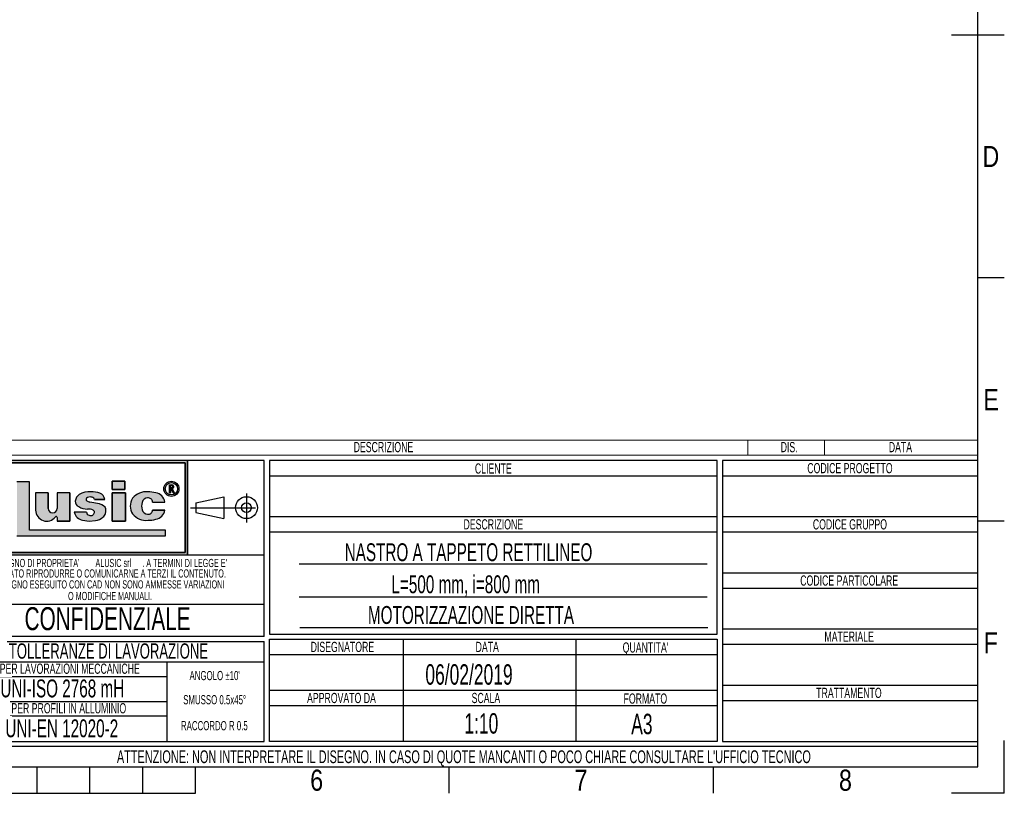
# Model space of a CAD drawing. Header units: millimetres. Extents: x 0 to 420, y 0 to 297.
# Tile 10 of 11: x 227 to 420, y 0 to 151. Entities that reach past the tile are written whole.
import ezdxf
from ezdxf.enums import TextEntityAlignment as Align

# ---------------------------------------------------------------- set-up
doc = ezdxf.new("R2010")
doc.units = ezdxf.units.MM
doc.linetypes.add('CENTERX2', pattern=[20.319999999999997, 12.7, -2.54, 2.54, -2.54])
doc.layers.add('CARTIGLIO', color=140, linetype='Continuous')
doc.styles.add('SLDTEXTSTYLE0', font='TXT', dxfattribs={"width": 0.6382978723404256})
doc.styles.add('SLDTEXTSTYLE1', font='TXT', dxfattribs={"width": 0.675})
doc.styles.add('SLDTEXTSTYLE2', font='TXT', dxfattribs={"width": 0.8214676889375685})

# ---------------------------------------------------------------- blocks, each defined once
blk = doc.blocks.new('SW_NOTE_0')
at = {"layer": 'CARTIGLIO', "color": 0, "insert": (7.526595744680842, 2.578135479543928), "char_height": 2, "attachment_point": 2, "style": 'SLDTEXTSTYLE0'}
blk.add_mtext('TRATTAMENTO', dxfattribs=at)
blk = doc.blocks.new('SW_NOTE_0_1')
at = {"layer": 'CARTIGLIO', "color": 0, "insert": (85.40558510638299, 3.222669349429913), "char_height": 2.5, "attachment_point": 2, "style": 'SLDTEXTSTYLE0'}
blk.add_mtext("ATTENZIONE: NON INTERPRETARE IL DISEGNO. IN CASO DI QUOTE MANCANTI O POCO CHIARE CONSULTARE L'UFFICIO TECNICO", dxfattribs=at)
blk = doc.blocks.new('SW_NOTE_0_2')
at = {"layer": 'CARTIGLIO', "color": 0, "insert": (3.510638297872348, 2.578135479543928), "char_height": 2, "attachment_point": 2, "style": 'SLDTEXTSTYLE0'}
blk.add_mtext('SCALA', dxfattribs=at)
blk = doc.blocks.new('SW_NOTE_0_3')
at = {"layer": 'CARTIGLIO', "color": 0, "insert": (8.670212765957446, 2.578135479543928), "char_height": 2, "attachment_point": 2, "style": 'SLDTEXTSTYLE0'}
blk.add_mtext('APPROVATO DA', dxfattribs=at)
blk = doc.blocks.new('SW_NOTE_0_4')
at = {"layer": 'CARTIGLIO', "color": 0, "insert": (5.398936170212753, 2.578135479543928), "char_height": 2, "attachment_point": 2, "style": 'SLDTEXTSTYLE0'}
blk.add_mtext('FORMATO', dxfattribs=at)
blk = doc.blocks.new('SW_NOTE_0_5')
at = {"layer": 'CARTIGLIO', "color": 0, "insert": (7.606382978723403, 2.578135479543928), "char_height": 2, "attachment_point": 2, "style": 'SLDTEXTSTYLE0'}
blk.add_mtext('DISEGNATORE', dxfattribs=at)
blk = doc.blocks.new('SW_NOTE_0_6')
at = {"layer": 'CARTIGLIO', "color": 0, "insert": (2.845744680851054, 2.578135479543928), "char_height": 2, "attachment_point": 2, "style": 'SLDTEXTSTYLE0'}
blk.add_mtext('DATA', dxfattribs=at)
blk = doc.blocks.new('SW_NOTE_0_7')
at = {"layer": 'CARTIGLIO', "color": 0, "insert": (5.558510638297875, 2.578135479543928), "char_height": 2, "attachment_point": 2, "style": 'SLDTEXTSTYLE0'}
blk.add_mtext("QUANTITA'", dxfattribs=at)
blk = doc.blocks.new('SW_NOTE_0_8')
at = {"layer": 'CARTIGLIO', "color": 0, "insert": (7.10106382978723, 2.578135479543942), "char_height": 2, "attachment_point": 2, "style": 'SLDTEXTSTYLE0'}
blk.add_mtext('DESCRIZIONE', dxfattribs=at)
blk = doc.blocks.new('SW_NOTE_0_9')
at = {"layer": 'CARTIGLIO', "color": 0, "insert": (4.228723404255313, 2.578135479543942), "char_height": 2, "attachment_point": 2, "style": 'SLDTEXTSTYLE0'}
blk.add_mtext('CLIENTE', dxfattribs=at)
blk = doc.blocks.new('SW_NOTE_0_10')
at = {"layer": 'CARTIGLIO', "color": 0, "insert": (5.691489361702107, 2.578135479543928), "char_height": 2, "attachment_point": 2, "style": 'SLDTEXTSTYLE0'}
blk.add_mtext('MATERIALE', dxfattribs=at)
blk = doc.blocks.new('SW_NOTE_0_11')
at = {"layer": 'CARTIGLIO', "color": 0, "insert": (12.15425531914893, 2.578135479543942), "char_height": 2, "attachment_point": 2, "style": 'SLDTEXTSTYLE0'}
blk.add_mtext('CODICE PARTICOLARE', dxfattribs=at)
blk = doc.blocks.new('SW_NOTE_0_12')
at = {"layer": 'CARTIGLIO', "color": 0, "insert": (9.547872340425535, 2.578135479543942), "char_height": 2, "attachment_point": 2, "style": 'SLDTEXTSTYLE0'}
blk.add_mtext('CODICE GRUPPO', dxfattribs=at)
blk = doc.blocks.new('SW_NOTE_0_13')
at = {"layer": 'CARTIGLIO', "color": 0, "insert": (10.69148936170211, 2.578135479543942), "char_height": 2, "attachment_point": 2, "style": 'SLDTEXTSTYLE0'}
blk.add_mtext('CODICE PROGETTO', dxfattribs=at)
blk = doc.blocks.new('SW_NOTE_0_14')
at = {"layer": 'CARTIGLIO', "color": 0, "insert": (6.67819148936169, 2.320321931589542), "char_height": 1.8, "attachment_point": 2, "style": 'SLDTEXTSTYLE0'}
blk.add_mtext("ANGOLO ±10'", dxfattribs=at)
blk = doc.blocks.new('SW_NOTE_0_15')
at = {"layer": 'CARTIGLIO', "color": 0, "insert": (23.93617021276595, 3.867203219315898), "char_height": 3, "attachment_point": 2, "style": 'SLDTEXTSTYLE0'}
blk.add_mtext('TOLLERANZE DI LAVORAZIONE', dxfattribs=at)
blk = doc.blocks.new('SW_NOTE_0_16')
at = {"layer": 'CARTIGLIO', "color": 0, "insert": (21.07265624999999, 5.800804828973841), "char_height": 4.500000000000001, "attachment_point": 2, "style": 'SLDTEXTSTYLE1'}
blk.add_mtext('CONFIDENZIALE', dxfattribs=at)
blk = doc.blocks.new('SW_NOTE_0_17')
at = {"layer": 'CARTIGLIO', "color": 0, "insert": (28.04255319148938, 2.062508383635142), "char_height": 1.6, "attachment_point": 2, "style": 'SLDTEXTSTYLE0'}
blk.add_mtext('DISEGNO ESEGUITO CON CAD NON SONO AMMESSE VARIAZIONI', dxfattribs=at)
blk = doc.blocks.new('SW_NOTE_0_18')
at = {"layer": 'CARTIGLIO', "color": 0, "insert": (27.3404255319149, 2.062508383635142), "char_height": 1.6, "attachment_point": 2, "style": 'SLDTEXTSTYLE0'}
blk.add_mtext('VIETATO RIPRODURRE O COMUNICARNE A TERZI IL CONTENUTO.', dxfattribs=at)
blk = doc.blocks.new('SW_NOTE_0_19')
at = {"layer": 'CARTIGLIO', "color": 0, "insert": (7.587765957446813, 2.320321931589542), "char_height": 1.8, "attachment_point": 2, "style": 'SLDTEXTSTYLE0'}
blk.add_mtext('SMUSSO 0.5x45°', dxfattribs=at)
blk = doc.blocks.new('SW_NOTE_0_20')
at = {"layer": 'CARTIGLIO', "color": 0, "insert": (10.40425531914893, 2.062508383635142), "char_height": 1.6, "attachment_point": 2, "style": 'SLDTEXTSTYLE0'}
blk.add_mtext('O MODIFICHE MANUALI.', dxfattribs=at)
blk = doc.blocks.new('SW_NOTE_0_21')
at = {"layer": 'CARTIGLIO', "color": 0, "char_height": 1.6, "attachment_point": 2, "style": 'SLDTEXTSTYLE0'}
for s, insert in [("DISEGNO DI PROPRIETA'", (10.27659574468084, 2.062508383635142)), ('ALUSIC srl', (25.45120500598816, 2.062508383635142)), (". A TERMINI DI LEGGE E'", (39.41078027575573, 2.062508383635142))]:
    blk.add_mtext(s, dxfattribs=dict(at, insert=insert))
blk = doc.blocks.new('SW_NOTE_0_22')
at = {"layer": 'CARTIGLIO', "color": 0, "insert": (8.569148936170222, 2.320321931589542), "char_height": 1.8, "attachment_point": 2, "style": 'SLDTEXTSTYLE0'}
blk.add_mtext('RACCORDO R 0.5', dxfattribs=at)
blk = doc.blocks.new('SW_NOTE_0_23')
at = {"layer": 'CARTIGLIO', "color": 0, "insert": (18.30319148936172, 2.578135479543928), "char_height": 2, "attachment_point": 2, "style": 'SLDTEXTSTYLE0'}
blk.add_mtext('PER LAVORAZIONI MECCANICHE', dxfattribs=at)
blk = doc.blocks.new('SW_NOTE_0_24')
at = {"layer": 'CARTIGLIO', "color": 0, "insert": (15.68484042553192, 4.511737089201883), "char_height": 3.5, "attachment_point": 2, "style": 'SLDTEXTSTYLE0'}
blk.add_mtext('UNI-ISO 2768 mH', dxfattribs=at)
blk = doc.blocks.new('SW_NOTE_0_25')
at = {"layer": 'CARTIGLIO', "color": 0, "insert": (13.85638297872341, 2.578135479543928), "char_height": 2, "attachment_point": 2, "style": 'SLDTEXTSTYLE0'}
blk.add_mtext('PER PROFILI IN ALLUMINIO', dxfattribs=at)
blk = doc.blocks.new('SW_NOTE_0_26')
at = {"layer": 'CARTIGLIO', "color": 0, "insert": (14.05585106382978, 4.511737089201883), "char_height": 3.5, "attachment_point": 2, "style": 'SLDTEXTSTYLE0'}
blk.add_mtext('UNI-EN 12020-2', dxfattribs=at)
blk = doc.blocks.new('SW_NOTE_0_28')
at = {"layer": 'CARTIGLIO', "color": 0, "insert": (2.845744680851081, 2.578135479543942), "char_height": 2, "attachment_point": 2, "style": 'SLDTEXTSTYLE0'}
blk.add_mtext('DATA', dxfattribs=at)
blk = doc.blocks.new('SW_NOTE_0_29')
at = {"layer": 'CARTIGLIO', "color": 0, "insert": (7.10106382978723, 2.578135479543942), "char_height": 2, "attachment_point": 2, "style": 'SLDTEXTSTYLE0'}
blk.add_mtext('DESCRIZIONE', dxfattribs=at)
blk = doc.blocks.new('SW_NOTE_0_30')
at = {"layer": 'CARTIGLIO', "color": 0, "insert": (1.968085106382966, 2.578135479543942), "char_height": 2, "attachment_point": 2, "style": 'SLDTEXTSTYLE0'}
blk.add_mtext('DIS.', dxfattribs=at)
blk = doc.blocks.new('Cartiglio ALUSIC')
at = {"layer": 'CARTIGLIO'}
h = blk.add_hatch(color=256, dxfattribs=at)
h.paths.add_polyline_path([(113.971100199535, 149.9990413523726), (113.971100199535, 131.4990413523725), (158.971100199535, 131.4990413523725), (158.971100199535, 149.9990413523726)], flags=0)
h.paths.add_polyline_path([(114.471100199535, 131.9990413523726), (114.471100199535, 149.4990413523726), (158.471100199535, 149.4990413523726), (158.471100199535, 131.9990413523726)], flags=0)
for points in [[(128.0219401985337, 145.7956943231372), (125.5527056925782, 145.7956943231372), (125.5527056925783, 135.2696801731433), (154.6424359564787, 135.2696801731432), (154.6424359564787, 136.3597302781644), (128.0219401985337, 136.3597302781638)], [(144.2116339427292, 145.9308884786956), (144.2116339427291, 144.3245774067), (146.6985305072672, 144.3245774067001), (146.6985305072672, 145.9308884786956)], [(146.7838932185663, 143.6808359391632), (144.2116339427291, 143.6808359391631), (144.2116339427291, 138.1064632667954), (146.7838932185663, 138.1064632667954)]]:
    blk.add_hatch(color=256, dxfattribs=at).paths.add_polyline_path(points, flags=0)
h = blk.add_hatch(color=256, dxfattribs=at)
edge = h.paths.add_edge_path(flags=0)
edge.add_arc((155.7921827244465, 144.4510199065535), 1.479868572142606, 0, 360)
edge = h.paths.add_edge_path(flags=0)
edge.add_arc((155.7921827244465, 144.4510199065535), 1.214864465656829, 0, 360)
h = blk.add_hatch(color=256, dxfattribs=at)
edge = h.paths.add_edge_path(flags=0)
edge.add_arc((155.8903200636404, 144.8676091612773), 0.3723980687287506, 277.1406326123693, 450.0000000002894)
edge.add_line((155.8903200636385, 145.240007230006), (155.450204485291, 145.240007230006))
edge.add_line((155.450204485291, 145.240007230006), (155.450204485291, 143.6880606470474))
edge.add_line((155.450204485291, 143.6880606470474), (155.605611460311, 143.6880606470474))
edge.add_line((155.605611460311, 143.6880606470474), (155.605611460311, 144.4952110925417))
edge.add_line((155.605611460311, 144.4952110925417), (155.764003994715, 144.4952110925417))
edge.add_line((155.764003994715, 144.4952110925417), (156.171212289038, 143.6880606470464))
edge.add_line((156.171212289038, 143.6880606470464), (156.3452765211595, 143.6880606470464))
edge.add_line((156.3452765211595, 143.6880606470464), (155.9366110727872, 144.4980993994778))
edge = h.paths.add_edge_path(flags=0)
edge.add_line((155.6056114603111, 145.0846002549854), (155.8903200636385, 145.0846002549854))
edge.add_arc((155.8903200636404, 144.8676091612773), 0.2169910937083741, -90.00000000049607, 90.00000000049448, ccw=False)
edge.add_line((155.8903200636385, 144.6506180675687), (155.6056114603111, 144.6506180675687))
edge.add_line((155.6056114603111, 144.6506180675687), (155.6056114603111, 145.0846002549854))
h = blk.add_hatch(color=256, dxfattribs=at)
edge = h.paths.add_edge_path(flags=0)
edge.add_arc((132.5578484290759, 140.6186164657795), 0.8721260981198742, 180, 360, ccw=False)
edge.add_line((131.6857223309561, 140.6186164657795), (131.6857223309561, 143.6808359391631))
edge.add_line((131.6857223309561, 143.6808359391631), (129.2243885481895, 143.6808359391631))
edge.add_line((129.2243885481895, 143.6808359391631), (129.2243885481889, 140.2640777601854))
edge.add_arc((131.3820030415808, 140.2640777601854), 2.157614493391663, 180, 321.9680973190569)
edge.add_arc((133.2350345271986, 138.8146685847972), 0.1949400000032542, 3.751097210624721e-10, 141.9680973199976, ccw=False)
edge.add_line((133.4299745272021, 138.8146685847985), (133.4299745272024, 138.106463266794))
edge.add_line((133.4299745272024, 138.106463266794), (135.91068894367, 138.106463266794))
edge.add_line((135.91068894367, 138.106463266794), (135.9106889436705, 143.6808359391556))
edge.add_line((135.9106889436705, 143.6808359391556), (133.4299745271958, 143.6808359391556))
edge.add_line((133.4299745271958, 143.6808359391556), (133.4299745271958, 140.6186164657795))
h = blk.add_hatch(color=256, dxfattribs=at)
edge = h.paths.add_edge_path(flags=0)
edge.add_line((139.7219511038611, 138.0874905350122), (140.9616140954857, 138.2313935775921))
edge.add_arc((140.6251358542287, 140.9172664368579), 2.706867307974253, 277.1406456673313, 311.0032214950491)
edge.add_arc((141.7459062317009, 139.8536948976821), 1.178212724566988, 303.7868133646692, 347.8980612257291)
edge.add_arc((141.0550130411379, 140.1458147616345), 1.920162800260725, 343.6935231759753, 381.4193527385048)
edge.add_arc((140.9170023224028, 138.8528855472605), 2.77207698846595, 46.00269433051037, 81.25096772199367)
edge.add_arc((133.1604335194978, 99.54681763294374), 42.8338661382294, 78.993004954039, 81.01866969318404)
edge.add_arc((140.0875549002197, 143.5111497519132), 1.672976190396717, 238.77709912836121, 261.74465207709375, ccw=False)
edge.add_arc((139.511171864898, 142.3534770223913), 0.3988810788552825, 114.64010585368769, 223.1865854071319, ccw=False)
edge.add_arc((139.9292750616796, 141.471492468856), 1.374925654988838, 90.51660503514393, 115.15343256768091, ccw=False)
edge.add_arc((139.978971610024, 141.8617877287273), 0.986530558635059, 50.69488274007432, 93.60864602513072, ccw=False)
edge.add_arc((140.2656634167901, 142.2302567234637), 0.519939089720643, 14.547573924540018, 49.4198797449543, ccw=False)
edge.add_line((140.7689329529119, 142.3608569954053), (142.7634621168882, 142.3608569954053))
edge.add_arc((141.3534729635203, 142.2214802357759), 1.416861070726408, 5.645321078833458, 71.38339334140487)
edge.add_arc((140.0918708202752, 138.6413140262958), 5.212710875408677, 70.80435731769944, 90.86664277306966)
edge.add_arc((139.6876943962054, 140.01898057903), 3.848224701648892, 85.15036290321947, 119.9120405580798)
edge.add_arc((138.7589405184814, 141.8826763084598), 1.774008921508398, 123.9309471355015, 174.9914571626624)
edge.add_arc((138.007121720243, 141.9227892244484), 1.021881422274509, 173.5516105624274, 249.3813116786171)
edge.add_arc((139.4480837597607, 143.8857829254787), 3.430150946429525, 238.3320469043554, 269.1908231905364)
edge.add_arc((139.5671105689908, 138.3083973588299), 2.154096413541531, 64.99796384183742, 94.45891481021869, ccw=False)
edge.add_arc((140.3551381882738, 139.8813550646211), 0.398545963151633, -35.586121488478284, 72.11412463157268, ccw=False)
edge.add_arc((139.9862171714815, 139.9393420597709), 0.7512299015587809, 245.201083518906, 337.29941344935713, ccw=False)
edge.add_arc((139.934335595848, 140.0154535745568), 0.8024620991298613, 192.5591591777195, 250.8523518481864, ccw=False)
edge.add_line((139.1510748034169, 139.8409601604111), (136.768183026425, 139.8409601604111))
edge.add_arc((138.8654850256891, 140.4022414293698), 2.1711085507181, 194.9824340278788, 258.3364147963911)
edge.add_line((138.4265630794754, 138.2759630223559), (139.7219511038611, 138.0874905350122))
h = blk.add_hatch(color=256, dxfattribs=at)
edge = h.paths.add_edge_path(flags=0)
edge.add_arc((151.1448446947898, 140.5631500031), 1.095489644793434, 191.1589777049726, 269.9285492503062, ccw=False)
edge.add_arc((152.2932291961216, 141.066632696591), 2.335462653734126, 162.1599290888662, 197.8400709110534, ccw=False)
edge.add_arc((151.1448446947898, 141.5701153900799), 1.095489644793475, 90.07145075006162, 168.8410222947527, ccw=False)
edge.add_arc((151.2517282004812, 141.8150308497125), 0.8574339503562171, 2.566657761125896, 97.25285314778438, ccw=False)
edge.add_line((152.108301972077, 141.8534281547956), (154.4848142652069, 141.8534281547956))
edge.add_arc((152.4212904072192, 141.6061501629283), 2.078287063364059, 6.833333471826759, 81.00039250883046)
edge.add_arc((151.336234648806, 138.6914263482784), 5.163706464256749, 74.1517675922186, 91.31975036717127)
edge.add_arc((150.8738064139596, 140.4366829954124), 3.434301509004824, 84.25969198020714, 140.8312604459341)
edge.add_arc((150.5707293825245, 141.0666326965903), 2.817144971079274, 146.8823062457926, 213.1176937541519)
edge.add_arc((150.87380641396, 141.6965823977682), 3.434301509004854, 219.1687395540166, 275.7403080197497)
edge.add_arc((151.3362346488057, 143.4418390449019), 5.163706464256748, 268.6802496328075, 285.8482324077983)
edge.add_arc((152.4212904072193, 140.5271152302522), 2.078287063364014, 278.9996074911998, 353.1666665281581)
edge.add_line((154.4848142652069, 140.2798372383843), (152.1083019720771, 140.2798372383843))
edge.add_arc((151.2517282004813, 140.3182345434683), 0.8574339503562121, 262.7471468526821, 357.4333422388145, ccw=False)
at = {"color": 161, "linetype": 'Continuous', "lineweight": 18}
for p, q in [((113.971100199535, 153.9990413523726), (313.621100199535, 153.9990413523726)), ((268.621100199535, 153.9990413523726), (268.621100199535, 150.9990413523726)), ((283.621100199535, 153.9990413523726), (283.621100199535, 150.9990413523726)), ((313.621100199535, 150.9990413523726), (313.621100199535, 153.9990413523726)), ((113.971100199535, 150.9990413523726), (313.621100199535, 150.9990413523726))]:
    blk.add_line(p, q, dxfattribs=at)
at = {"layer": 'CARTIGLIO'}
for p, q in [((173.971100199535, 149.9990413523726), (113.971100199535, 149.9990413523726)), ((158.971100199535, 149.9990413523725), (113.971100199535, 149.9990413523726)), ((114.471100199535, 149.4990413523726), (158.471100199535, 149.4990413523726)), ((158.471100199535, 149.4990413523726), (114.471100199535, 149.4990413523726)), ((158.471100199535, 149.4990413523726), (158.471100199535, 131.9990413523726)), ((158.471100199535, 131.9990413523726), (158.471100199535, 149.4990413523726)), ((158.971100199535, 131.4990413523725), (158.971100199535, 149.9990413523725)), ((158.971100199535, 149.9990413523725), (158.971100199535, 131.4990413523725)), ((173.971100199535, 115.5498549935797), (173.971100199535, 149.9990413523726)), ((262.621100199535, 149.9990413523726), (174.971100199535, 149.9990413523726)), ((174.971100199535, 149.9990413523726), (174.971100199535, 115.9990413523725)), ((262.621100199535, 115.9990413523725), (262.621100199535, 149.9990413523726)), ((313.621100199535, 149.9990413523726), (263.621100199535, 149.9990413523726)), ((263.621100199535, 149.9990413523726), (263.621100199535, 94.99904135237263)), ((313.621100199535, 94.99904135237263), (313.621100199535, 149.9990413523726)), ((174.971100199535, 146.9990413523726), (262.621100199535, 146.9990413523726)), ((263.621100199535, 146.9990413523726), (313.621100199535, 146.9990413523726)), ((128.0219401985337, 145.7956943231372), (125.5527056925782, 145.7956943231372)), ((128.0219401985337, 145.7956943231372), (125.5527056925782, 145.7956943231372)), ((128.0219401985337, 136.3597302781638), (128.0219401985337, 145.7956943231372)), ((128.0219401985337, 136.3597302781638), (128.0219401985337, 145.7956943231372)), ((146.6985305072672, 145.9308884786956), (144.2116339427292, 145.9308884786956)), ((144.2116339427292, 145.9308884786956), (144.2116339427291, 144.3245774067)), ((144.2116339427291, 144.3245774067), (144.2116339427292, 145.9308884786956)), ((144.2116339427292, 145.9308884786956), (146.6985305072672, 145.9308884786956)), ((146.6985305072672, 145.9308884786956), (146.6985305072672, 144.3245774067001)), ((146.6985305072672, 144.3245774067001), (146.6985305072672, 145.9308884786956)), ((155.450204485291, 143.6880606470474), (155.450204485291, 145.240007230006)), ((155.450204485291, 143.6880606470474), (155.450204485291, 145.240007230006)), ((155.450204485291, 145.240007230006), (155.8903200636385, 145.240007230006)), ((155.450204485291, 145.240007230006), (155.8903200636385, 145.240007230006)), ((155.6056114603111, 145.0846002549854), (155.8903200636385, 145.0846002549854)), ((155.6056114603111, 144.6506180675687), (155.6056114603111, 145.0846002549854)), ((155.6056114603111, 144.6506180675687), (155.6056114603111, 145.0846002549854)), ((155.6056114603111, 145.0846002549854), (155.8903200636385, 145.0846002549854)), ((155.6056114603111, 144.6506180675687), (155.8903200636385, 144.6506180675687)), ((155.8903200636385, 144.6506180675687), (155.6056114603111, 144.6506180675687)), ((129.2243885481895, 143.6808359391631), (129.2243885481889, 140.2640777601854)), ((131.6857223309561, 143.6808359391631), (129.2243885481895, 143.6808359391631)), ((131.6857223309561, 143.6808359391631), (129.2243885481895, 143.6808359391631)), ((129.2243885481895, 143.6808359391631), (129.2243885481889, 140.2640777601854)), ((131.6857223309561, 140.6186164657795), (131.6857223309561, 143.6808359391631)), ((131.6857223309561, 143.6808359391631), (131.6857223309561, 140.6186164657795)), ((135.9106889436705, 143.6808359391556), (133.4299745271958, 143.6808359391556)), ((133.4299745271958, 143.6808359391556), (133.4299745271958, 140.6186164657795)), ((133.4299745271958, 143.6808359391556), (133.4299745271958, 140.6186164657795)), ((135.9106889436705, 143.6808359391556), (133.4299745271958, 143.6808359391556)), ((135.9106889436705, 143.6808359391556), (135.91068894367, 138.106463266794)), ((135.91068894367, 138.106463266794), (135.9106889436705, 143.6808359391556)), ((144.2116339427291, 144.3245774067), (146.6985305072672, 144.3245774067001)), ((146.6985305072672, 144.3245774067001), (144.2116339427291, 144.3245774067)), ((146.7838932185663, 143.6808359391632), (144.2116339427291, 143.6808359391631)), ((144.2116339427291, 143.6808359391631), (144.2116339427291, 138.1064632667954)), ((144.2116339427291, 143.6808359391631), (146.7838932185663, 143.6808359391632)), ((144.2116339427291, 138.1064632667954), (144.2116339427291, 143.6808359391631)), ((146.7838932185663, 138.1064632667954), (146.7838932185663, 143.6808359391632)), ((146.7838932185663, 143.6808359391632), (146.7838932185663, 138.1064632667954)), ((155.450204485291, 143.6880606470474), (155.605611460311, 143.6880606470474)), ((155.605611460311, 143.6880606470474), (155.450204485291, 143.6880606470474)), ((155.605611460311, 144.4952110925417), (155.605611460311, 143.6880606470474)), ((155.605611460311, 143.6880606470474), (155.605611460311, 144.4952110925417)), ((155.764003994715, 144.4952110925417), (155.605611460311, 144.4952110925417)), ((155.605611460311, 144.4952110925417), (155.764003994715, 144.4952110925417)), ((156.171212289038, 143.6880606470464), (155.764003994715, 144.4952110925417)), ((155.764003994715, 144.4952110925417), (156.171212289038, 143.6880606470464)), ((155.9366110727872, 144.4980993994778), (156.3452765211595, 143.6880606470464)), ((155.9366110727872, 144.4980993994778), (156.3452765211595, 143.6880606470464)), ((156.171212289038, 143.6880606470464), (156.3452765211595, 143.6880606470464)), ((156.3452765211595, 143.6880606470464), (156.171212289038, 143.6880606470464)), ((160.5624374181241, 141.7060810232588), (166.0550106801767, 142.8872795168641)), ((166.0550106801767, 142.8872795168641), (166.0550106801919, 138.6108031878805)), ((140.7689329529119, 142.3608569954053), (142.7634621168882, 142.3608569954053)), ((142.7634621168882, 142.3608569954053), (140.7689329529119, 142.3608569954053)), ((152.108301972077, 141.8534281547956), (154.4848142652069, 141.8534281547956)), ((152.108301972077, 141.8534281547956), (154.4848142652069, 141.8534281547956)), ((160.5624374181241, 141.7060810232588), (160.5624374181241, 139.7920016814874)), ((133.4299745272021, 138.8146685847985), (133.4299745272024, 138.106463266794)), ((133.4299745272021, 138.8146685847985), (133.4299745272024, 138.106463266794)), ((139.1510748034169, 139.8409601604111), (136.768183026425, 139.8409601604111)), ((139.1510748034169, 139.8409601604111), (136.768183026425, 139.8409601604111)), ((154.4848142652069, 140.2798372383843), (152.1083019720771, 140.2798372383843)), ((152.1083019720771, 140.2798372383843), (154.4848142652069, 140.2798372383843)), ((160.5624374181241, 139.7920016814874), (166.0550106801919, 138.6108031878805)), ((174.971100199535, 138.9990413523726), (262.621100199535, 138.9990413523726)), ((263.621100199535, 138.9990413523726), (313.621100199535, 138.9990413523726)), ((133.4299745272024, 138.106463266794), (135.91068894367, 138.106463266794)), ((135.91068894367, 138.106463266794), (133.4299745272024, 138.106463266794)), ((138.4265630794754, 138.2759630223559), (139.7219511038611, 138.0874905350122)), ((138.4265630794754, 138.2759630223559), (139.7219511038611, 138.0874905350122)), ((139.7219511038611, 138.0874905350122), (140.9616140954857, 138.2313935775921)), ((139.7219511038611, 138.0874905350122), (140.9616140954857, 138.2313935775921)), ((144.2116339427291, 138.1064632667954), (146.7838932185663, 138.1064632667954)), ((146.7838932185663, 138.1064632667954), (144.2116339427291, 138.1064632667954)), ((125.5527056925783, 135.2696801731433), (154.6424359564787, 135.2696801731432)), ((125.5527056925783, 135.2696801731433), (154.6424359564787, 135.2696801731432)), ((154.6424359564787, 136.3597302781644), (128.0219401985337, 136.3597302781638)), ((154.6424359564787, 136.3597302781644), (128.0219401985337, 136.3597302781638)), ((154.6424359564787, 135.2696801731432), (154.6424359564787, 136.3597302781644)), ((154.6424359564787, 135.2696801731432), (154.6424359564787, 136.3597302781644)), ((174.971100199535, 135.9990413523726), (262.621100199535, 135.9990413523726)), ((263.621100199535, 135.9990413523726), (313.621100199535, 135.9990413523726)), ((113.971100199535, 131.4990413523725), (158.971100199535, 131.4990413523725)), ((113.971100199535, 131.4990413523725), (173.971100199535, 131.4990413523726)), ((158.471100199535, 131.9990413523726), (114.471100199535, 131.9990413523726)), ((114.471100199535, 131.9990413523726), (158.471100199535, 131.9990413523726)), ((260.621100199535, 129.6657080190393), (180.7961001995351, 129.6657080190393)), ((263.621100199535, 127.9990413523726), (313.621100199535, 127.9990413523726)), ((263.621100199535, 124.9990413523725), (313.621100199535, 124.9990413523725)), ((173.971100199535, 121.7636603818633), (113.971100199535, 121.7636603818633)), ((180.7961001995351, 123.3074882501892), (260.621100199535, 123.3074882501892)), ((174.971100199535, 115.9990413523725), (262.621100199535, 115.9990413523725)), ((180.9187030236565, 117.3170769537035), (260.7437030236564, 117.3170769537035)), ((263.621100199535, 116.9990413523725), (313.621100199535, 116.9990413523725)), ((173.971100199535, 115.5498549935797), (113.971100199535, 115.5498549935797)), ((113.971100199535, 114.5498549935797), (173.971100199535, 114.5498549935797)), ((173.971100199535, 94.99904135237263), (173.971100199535, 114.5498549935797)), ((174.971100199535, 114.9990413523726), (262.621100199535, 114.9990413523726)), ((174.971100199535, 94.99904135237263), (174.971100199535, 114.9990413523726)), ((201.1430971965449, 114.9990413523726), (201.1430971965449, 94.99904135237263)), ((234.9680971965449, 114.9990413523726), (234.9680971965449, 94.99904135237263)), ((262.621100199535, 114.9990413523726), (262.621100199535, 94.99904135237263)), ((263.621100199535, 113.9990413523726), (313.621100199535, 113.9990413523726)), ((174.971100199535, 111.9990413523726), (262.621100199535, 111.9990413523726)), ((173.9571410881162, 110.4900006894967), (113.9571410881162, 110.4900006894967)), ((154.9806365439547, 94.99904135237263), (154.9806365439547, 110.4900006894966)), ((113.971100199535, 107.6716313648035), (154.9806365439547, 107.6716313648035)), ((263.621100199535, 105.9990413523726), (313.621100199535, 105.9990413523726)), ((174.971100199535, 104.9990413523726), (262.621100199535, 104.9990413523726)), ((154.9806365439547, 102.7445210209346), (113.971100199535, 102.7445210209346)), ((263.621100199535, 102.9990413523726), (313.621100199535, 102.9990413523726)), ((174.971100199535, 101.9990413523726), (262.621100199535, 101.9990413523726)), ((113.9850593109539, 99.96496483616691), (154.9945956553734, 99.96496483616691)), ((113.971100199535, 94.99904135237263), (173.971100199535, 94.99904135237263)), ((262.621100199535, 94.99904135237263), (174.971100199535, 94.99904135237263)), ((263.621100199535, 94.99904135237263), (313.621100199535, 94.99904135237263)), ((313.621100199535, 93.99904135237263), (113.971100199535, 93.99904135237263)), ((313.621100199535, 89.99904135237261), (313.621100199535, 93.99904135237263)), ((113.971100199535, 89.99904135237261), (313.621100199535, 89.99904135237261))]:
    blk.add_line(p, q, dxfattribs=at)
at = {"layer": 'CARTIGLIO', "linetype": 'CENTERX2'}
for p, q in [((170.4898443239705, 143.5008789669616), (170.4898443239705, 137.8355069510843)), ((159.5584198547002, 140.749041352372), (173.3837805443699, 140.749041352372))]:
    blk.add_line(p, q, dxfattribs=at)
at = {"layer": 'CARTIGLIO', "linetype": 'Continuous'}
blk.add_line((113.9695322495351, 89.99904135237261), (313.621100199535, 89.99904135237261), dxfattribs=at)
at = {"layer": 'CARTIGLIO'}
for centre, radius in [((155.7921827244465, 144.4510199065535), 1.479868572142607), ((155.7921827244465, 144.4510199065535), 1.479868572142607), ((155.7921827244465, 144.4510199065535), 1.214864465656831), ((155.7921827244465, 144.4510199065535), 1.214864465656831), ((170.4898443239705, 140.7490413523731), 2.138238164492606), ((170.4898443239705, 140.7490413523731), 0.9570396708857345)]:
    blk.add_circle(centre, radius, dxfattribs=at)
for centre, radius, start, end in [((155.8903200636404, 144.8676091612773), 0.3723980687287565, 277.1406326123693, 90.00000000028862), ((155.8903200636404, 144.8676091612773), 0.3723980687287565, 277.1406326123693, 90.00000000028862), ((155.8903200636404, 144.8676091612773), 0.2169910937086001, 269.9999999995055, 90.00000000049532), ((155.8903200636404, 144.8676091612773), 0.2169910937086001, 269.9999999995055, 90.00000000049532), ((138.7589405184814, 141.8826763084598), 1.774008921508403, 123.9309471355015, 174.9914571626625), ((138.7589405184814, 141.8826763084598), 1.774008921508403, 123.9309471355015, 174.9914571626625), ((139.6876943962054, 140.01898057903), 3.848224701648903, 85.15036290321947, 119.9120405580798), ((139.6876943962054, 140.01898057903), 3.848224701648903, 85.15036290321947, 119.9120405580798), ((139.511171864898, 142.3534770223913), 0.3988810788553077, 114.6401058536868, 223.1865854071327), ((139.511171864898, 142.3534770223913), 0.3988810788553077, 114.6401058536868, 223.1865854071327), ((139.9292750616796, 141.471492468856), 1.374925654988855, 90.51660503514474, 115.1534325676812), ((139.9292750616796, 141.471492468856), 1.374925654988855, 90.51660503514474, 115.1534325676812), ((139.978971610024, 141.8617877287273), 0.9865305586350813, 50.69488274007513, 93.60864602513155), ((139.978971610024, 141.8617877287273), 0.9865305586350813, 50.69488274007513, 93.60864602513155), ((140.0918708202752, 138.6413140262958), 5.212710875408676, 70.80435731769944, 90.86664277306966), ((140.0918708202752, 138.6413140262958), 5.212710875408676, 70.80435731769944, 90.86664277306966), ((140.2656634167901, 142.2302567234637), 0.5199390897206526, 14.5475739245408, 49.41987974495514), ((140.2656634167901, 142.2302567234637), 0.5199390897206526, 14.5475739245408, 49.41987974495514), ((141.3534729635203, 142.2214802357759), 1.416861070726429, 5.645321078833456, 71.38339334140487), ((141.3534729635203, 142.2214802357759), 1.416861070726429, 5.645321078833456, 71.38339334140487), ((150.5707293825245, 141.0666326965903), 2.81714497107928, 146.8823062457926, 213.1176937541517), ((150.5707293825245, 141.0666326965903), 2.81714497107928, 146.8823062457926, 213.1176937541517), ((150.8738064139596, 140.4366829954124), 3.434301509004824, 84.25969198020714, 140.8312604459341), ((150.8738064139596, 140.4366829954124), 3.434301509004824, 84.25969198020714, 140.8312604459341), ((151.1448446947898, 141.5701153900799), 1.095489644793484, 90.07145075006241, 168.8410222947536), ((151.1448446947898, 141.5701153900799), 1.095489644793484, 90.07145075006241, 168.8410222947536), ((151.2517282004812, 141.8150308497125), 0.8574339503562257, 2.566657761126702, 97.25285314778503), ((151.2517282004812, 141.8150308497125), 0.8574339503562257, 2.566657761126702, 97.25285314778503), ((151.336234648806, 138.6914263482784), 5.163706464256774, 74.1517675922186, 91.31975036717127), ((151.336234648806, 138.6914263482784), 5.163706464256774, 74.1517675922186, 91.31975036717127), ((152.4212904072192, 141.6061501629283), 2.078287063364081, 6.833333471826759, 81.00039250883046), ((152.4212904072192, 141.6061501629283), 2.078287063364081, 6.833333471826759, 81.00039250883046), ((138.007121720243, 141.9227892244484), 1.021881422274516, 173.5516105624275, 249.381311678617), ((138.007121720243, 141.9227892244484), 1.021881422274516, 173.5516105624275, 249.381311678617), ((139.4480837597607, 143.8857829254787), 3.430150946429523, 238.3320469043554, 269.1908231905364), ((139.4480837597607, 143.8857829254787), 3.430150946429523, 238.3320469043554, 269.1908231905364), ((140.0875549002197, 143.5111497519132), 1.672976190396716, 238.777099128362, 261.7446520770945), ((140.0875549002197, 143.5111497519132), 1.672976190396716, 238.777099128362, 261.7446520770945), ((133.1604335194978, 99.54681763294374), 42.83386613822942, 78.993004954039, 81.01866969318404), ((133.1604335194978, 99.54681763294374), 42.83386613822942, 78.993004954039, 81.01866969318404), ((140.9170023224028, 138.8528855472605), 2.77207698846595, 46.00269433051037, 81.25096772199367), ((140.9170023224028, 138.8528855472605), 2.77207698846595, 46.00269433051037, 81.25096772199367), ((141.0550130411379, 140.1458147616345), 1.920162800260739, 343.6935231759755, 21.41935273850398), ((141.0550130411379, 140.1458147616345), 1.920162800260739, 343.6935231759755, 21.41935273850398), ((152.2932291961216, 141.066632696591), 2.335462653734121, 162.159929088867, 197.8400709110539), ((152.2932291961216, 141.066632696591), 2.335462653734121, 162.159929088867, 197.8400709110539), ((131.3820030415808, 140.2640777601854), 2.157614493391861, 180, 321.9680973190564), ((131.3820030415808, 140.2640777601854), 2.157614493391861, 180, 321.9680973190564), ((132.5578484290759, 140.6186164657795), 0.8721260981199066, 180, 0), ((132.5578484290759, 140.6186164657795), 0.8721260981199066, 180, 0), ((133.2350345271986, 138.8146685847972), 0.1949400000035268, 3.759104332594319e-10, 141.9680973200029), ((133.2350345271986, 138.8146685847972), 0.1949400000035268, 3.759104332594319e-10, 141.9680973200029), ((138.8654850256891, 140.4022414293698), 2.171108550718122, 194.9824340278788, 258.3364147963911), ((138.8654850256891, 140.4022414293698), 2.171108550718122, 194.9824340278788, 258.3364147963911), ((139.934335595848, 140.0154535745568), 0.8024620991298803, 192.5591591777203, 250.8523518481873), ((139.934335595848, 140.0154535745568), 0.8024620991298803, 192.5591591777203, 250.8523518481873), ((139.5671105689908, 138.3083973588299), 2.154096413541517, 64.99796384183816, 94.45891481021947), ((139.5671105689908, 138.3083973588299), 2.154096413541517, 64.99796384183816, 94.45891481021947), ((139.9862171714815, 139.9393420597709), 0.7512299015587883, 245.2010835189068, 337.2994134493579), ((139.9862171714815, 139.9393420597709), 0.7512299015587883, 245.2010835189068, 337.2994134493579), ((140.3551381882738, 139.8813550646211), 0.398545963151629, 324.4138785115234, 72.11412463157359), ((140.3551381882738, 139.8813550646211), 0.398545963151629, 324.4138785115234, 72.11412463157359), ((140.6251358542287, 140.9172664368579), 2.706867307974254, 277.1406456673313, 311.0032214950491), ((140.6251358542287, 140.9172664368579), 2.706867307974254, 277.1406456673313, 311.0032214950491), ((141.7459062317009, 139.8536948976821), 1.178212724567, 303.7868133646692, 347.8980612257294), ((141.7459062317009, 139.8536948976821), 1.178212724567, 303.7868133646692, 347.8980612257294), ((150.87380641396, 141.6965823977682), 3.434301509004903, 219.1687395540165, 275.7403080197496), ((150.87380641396, 141.6965823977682), 3.434301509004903, 219.1687395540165, 275.7403080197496), ((151.1448446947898, 140.5631500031), 1.095489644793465, 191.1589777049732, 269.9285492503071), ((151.1448446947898, 140.5631500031), 1.095489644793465, 191.1589777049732, 269.9285492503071), ((151.2517282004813, 140.3182345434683), 0.8574339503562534, 262.7471468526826, 357.4333422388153), ((151.2517282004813, 140.3182345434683), 0.8574339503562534, 262.7471468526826, 357.4333422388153), ((152.4212904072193, 140.5271152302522), 2.078287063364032, 278.9996074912, 353.1666665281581), ((152.4212904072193, 140.5271152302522), 2.078287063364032, 278.9996074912, 353.1666665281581), ((151.3362346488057, 143.4418390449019), 5.163706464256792, 268.6802496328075, 285.8482324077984), ((151.3362346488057, 143.4418390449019), 5.163706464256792, 268.6802496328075, 285.8482324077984)]:
    blk.add_arc(centre, radius, start, end, dxfattribs=at)
at = {"layer": 'CARTIGLIO', "color": 140}
for name, p in [('SW_NOTE_0_29', (190.1919338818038, 151.0374199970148)), ('SW_NOTE_0_30', (274.7198694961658, 151.0374199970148)), ('SW_NOTE_0_28', (295.6211001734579, 151.0374199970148)), ('SW_NOTE_0_9', (214.5627669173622, 146.8406889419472)), ('SW_NOTE_0_13', (277.8947116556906, 146.9129301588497)), ('SW_NOTE_0_8', (211.6919338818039, 135.9129301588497)), ('SW_NOTE_0_12', (279.0377666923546, 135.9129301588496)), ('SW_NOTE_0_21', (118.9711016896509, 128.6603244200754)), ('SW_NOTE_0_18', (116.3533271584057, 126.6141659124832)), ('SW_NOTE_0_11', (276.2849895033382, 124.9129301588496)), ('SW_NOTE_0_17', (115.6355512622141, 124.4682551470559)), ('SW_NOTE_0_20', (133.3899886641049, 122.1920407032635)), ('SW_NOTE_0_16', (122.2362996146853, 115.4679531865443)), ('SW_NOTE_0_10', (282.7433227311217, 113.9129301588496)), ('SW_NOTE_0_15', (119.5374520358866, 110.3183836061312)), ('SW_NOTE_0_5', (181.6538538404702, 111.9129301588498)), ('SW_NOTE_0_6', (214.7569204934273, 111.9129301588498)), ('SW_NOTE_0_7', (243.0297586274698, 111.8012947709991)), ('SW_NOTE_0_23', (117.6003680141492, 107.6481432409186)), ('SW_NOTE_0_14', (157.5950277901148, 106.4612057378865)), ('SW_NOTE_0_24', (118.7522918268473, 102.6005131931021)), ('SW_NOTE_0_19', (156.6725276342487, 101.7341689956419)), ('SW_NOTE_0_3', (180.406631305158, 101.9129301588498)), ('SW_NOTE_0_2', (213.8333092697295, 101.9129301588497)), ('SW_NOTE_0_4', (243.1505916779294, 101.8012947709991)), ('SW_NOTE_0', (280.862766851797, 102.9129301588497)), ('SW_NOTE_0_25', (121.8587729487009, 99.90266357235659)), ('SW_NOTE_0_26', (120.2859705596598, 94.78943414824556)), ('SW_NOTE_0_22', (155.6312777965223, 96.6517264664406)), ('SW_NOTE_0_1', (127.6311861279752, 90.01640253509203))]:
    blk.add_blockref(name, p, dxfattribs=at)
at = {"layer": 'CARTIGLIO', "color": 140, "style": 'SLDTEXTSTYLE0', "width": 0.6382978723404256}
for tag, height, p in [('AUTOATTR1', 3.5, (223.449403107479, 133.7003798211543)), ('AUTOATTR2', 3.5, (221.7698851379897, 127.4217635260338)), ('AUTOATTR11', 3.5, (222.8622803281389, 121.4105734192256)), ('AUTOATTR8', 4, (219.2444208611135, 110.0025032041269)), ('AUTOATTR9', 4, (218.1221976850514, 100.4234402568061)), ('AUTOATTR0', 4, (249.0325362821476, 100.3118048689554))]:
    blk.add_attdef(tag, text='', height=height, dxfattribs=at).set_placement(p, align=Align.TOP_CENTER)
at = {"layer": 'CARTIGLIO', "color": 140}
for tag in ['AUTOATTR13', 'AUTOATTR12', 'AUTOATTR10', 'AUTOATTR7', 'AUTOATTR6', 'AUTOATTR5', 'AUTOATTR4', 'AUTOATTR3']:
    blk.add_attdef(tag, (0, 0), '', height=4, dxfattribs=at)

msp = doc.modelspace()

# ---------------------------------------------------------------- linework, layer by layer
at = {"layer": 'CARTIGLIO', "linetype": 'Continuous'}
for p, q in [((414.8273971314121, 5.171001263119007), (414.8273971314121, 291.8225690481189)), ((409.6531811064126, 148.4967851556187), (420.0016131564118, 148.4967851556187)), ((420.0016131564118, 100.8939977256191), (414.8273971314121, 100.8939977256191)), ((420.0016131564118, 53.29121029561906), (414.8273971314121, 53.29121029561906)), ((420.0016131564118, -0.003214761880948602), (420.0016131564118, 10.34521728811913)), ((5.180115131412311, 5.171001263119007), (414.8273971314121, 5.171001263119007)), ((215.1758291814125, 5.171001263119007), (414.8273971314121, 5.171001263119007)), ((230.7006202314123, -0.003214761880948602), (230.7006202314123, 5.171001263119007)), ((241.0490522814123, -0.003214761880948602), (241.0490522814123, 5.171001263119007)), ((251.3974843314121, -0.003214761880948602), (251.3974843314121, 5.171001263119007)), ((261.7459163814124, -0.003214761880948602), (261.7459163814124, 5.171001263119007)), ((311.3430766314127, -0.003214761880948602), (311.3430766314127, 5.171001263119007)), ((363.0852368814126, -0.003214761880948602), (363.0852368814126, 5.171001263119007)), ((158.2615958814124, -0.003214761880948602), (261.7459163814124, -0.003214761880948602)), ((420.0016131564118, -0.003214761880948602), (409.6531811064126, -0.003214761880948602))]:
    msp.add_line(p, q, dxfattribs=at)
at = {"layer": 'CARTIGLIO'}
msp.add_line((215.1773971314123, 5.171001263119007), (414.8273971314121, 5.171001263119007), dxfattribs=at)

# ---------------------------------------------------------------- block references
ref = msp.add_blockref('Cartiglio ALUSIC', (101.206296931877, -84.82804008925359), dxfattribs=at)
ref.add_attrib('AUTOATTR11', 'MOTORIZZAZIONE DIRETTA', dxfattribs={"color": 140, "height": 3.5, "style": 'SLDTEXTSTYLE0', "width": 0.6382978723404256}).set_placement((295.467014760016, 32.11183020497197), align=Align.BOTTOM_LEFT)
ref.add_attrib('AUTOATTR9', '1:10', dxfattribs={"color": 140, "height": 4, "style": 'SLDTEXTSTYLE0', "width": 0.6382978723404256}).set_placement((314.3284946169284, 10.48602516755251), align=Align.BOTTOM_LEFT)
ref.add_attrib('AUTOATTR8', '06/02/2019', dxfattribs={"color": 140, "height": 4, "style": 'SLDTEXTSTYLE0', "width": 0.6382978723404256}).set_placement((306.7007177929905, 20.06508811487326), align=Align.BOTTOM_LEFT)
ref.add_attrib('AUTOATTR2', 'L=500 mm, i=800 mm', dxfattribs={"color": 140, "height": 3.5, "style": 'SLDTEXTSTYLE0', "width": 0.6382978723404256}).set_placement((300.0621195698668, 38.12302031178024), align=Align.BOTTOM_LEFT)
ref.add_attrib('AUTOATTR1', 'NASTRO A TAPPETO RETTILINEO', dxfattribs={"color": 140, "height": 3.5, "style": 'SLDTEXTSTYLE0', "width": 0.6382978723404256}).set_placement((290.9135125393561, 44.40163660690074), align=Align.BOTTOM_LEFT)
ref.add_attrib('AUTOATTR0', 'A3', dxfattribs={"color": 140, "height": 4, "style": 'SLDTEXTSTYLE0', "width": 0.6382978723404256}).set_placement((346.9888332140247, 10.37438977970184), align=Align.BOTTOM_LEFT)

# ---------------------------------------------------------------- texts
at = {"layer": 'CARTIGLIO', "char_height": 4.13937282, "attachment_point": 2, "style": 'SLDTEXTSTYLE2'}
for s, insert in [('D', (417.3655368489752, 126.7485710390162)), ('E', (417.42546495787, 79.14578360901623)), ('F', (417.3681689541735, 31.54299617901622)), ('6', (285.4283396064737, 4.637072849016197)), ('7', (337.170499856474, 4.637072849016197)), ('8', (388.9126601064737, 4.637072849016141))]:
    msp.add_mtext(s, dxfattribs=dict(at, insert=insert))

doc.saveas('drawing.dxf')
